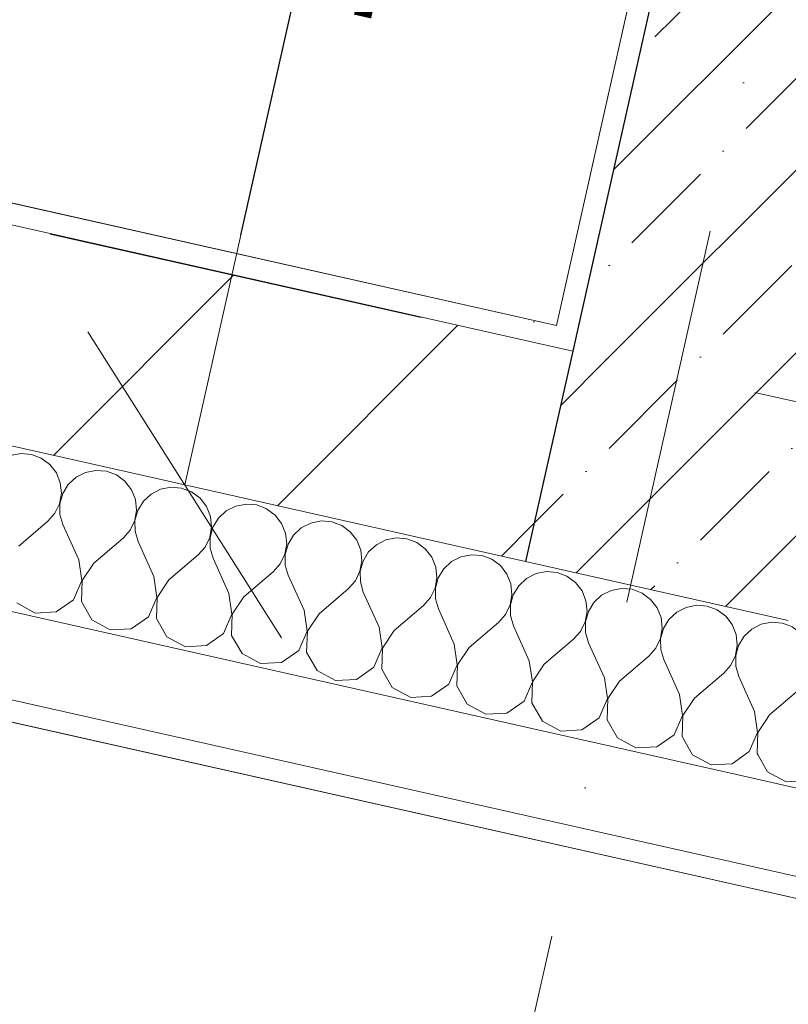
# Model space of a CAD drawing. Header units: millimetres. Extents: x -7145531 to -6681560, y 6117368 to 6219355.
# Tile 132 of 144: x -6929483 to -6928770, y 6129413 to 6130326. Entities that reach past the tile are written whole.
import ezdxf
from ezdxf.enums import TextEntityAlignment as Align

# ---------------------------------------------------------------- set-up
doc = ezdxf.new("R2010")
doc.units = ezdxf.units.MM
doc.header["$MEASUREMENT"] = 0
doc.linetypes.add('Штрихпунктирная', pattern=[670.277762, 352.777767, -176.388884, 0, -141.111112])
for name, color, linetype in [('S - квартира_помещение.АР', 7, 'Continuous'), ('АР-Стены_внешние_.АР', 7, 'Continuous'), ('АР-Чертеж-Оси_Осевые размеры.АР', 7, 'Continuous'), ('АР-Чертеж-Размеры.АР', 7, 'Continuous')]:
    doc.layers.add(name, color=color, linetype=linetype)
for name, color, linetype, lineweight in [('АР-Стены_внешние_.АР_Ном._пера__1', 7, 'Continuous', 0), ('АР-Стены_внешние_.АР_Ном._пера__120', 7, 'Continuous', 0), ('АР-Стены_внутренние_пилоны.АР_Ном._пера__120', 7, 'Continuous', 0), ('АР-Чертеж-Оси_Осевые размеры.АР_Ном._пера__120', 7, 'Continuous', 0)]:
    doc.layers.add(name, color=color, linetype=linetype, lineweight=lineweight)
doc.styles.add('РЎР“Р•РќР•Р\xa0Р\x98Р\xa0_РЎРўР\x98Р›Р¬_3', font='GOTHIC.TTF')
doc.dimstyles.new('СГЕНЕРИР_СТИЛЬ__1', dxfattribs={"dimtxt": 150, "dimasz": 237.5, "dimexe": 0.18, "dimexo": 0.0625, "dimgap": 0, "dimtad": 1, "dimdec": 0, "dimzin": 0, "dimdsep": 46, "dimtxsty": 'РЎР“Р•РќР•Р\xa0Р\x98Р\xa0_РЎРўР\x98Р›Р¬_3', "dimblk": 'ARROWHEAD_6', "dimblk1": 'ARROWHEAD_6', "dimblk2": 'ARROWHEAD_6', "dimcen": 0.09, "dimse1": 1, "dimse2": 1, "dimclrd": 7, "dimclre": 7, "dimclrt": 7, "dimazin": 0, "dimtfac": 1, "dimtdec": 4, "dimtmove": 0, "dimatfit": 3, "dimfxl": 1, "dimtolj": 1, "dimtzin": 0, "dimarcsym": 0})
doc.dimstyles.new('СГЕНЕРИР_СТИЛЬ__2', dxfattribs={"dimtxt": 400, "dimasz": 332.5, "dimexe": 0.18, "dimexo": 0.0625, "dimgap": 0, "dimtad": 1, "dimdec": 0, "dimzin": 0, "dimdsep": 46, "dimtxsty": 'РЎР“Р•РќР•Р\xa0Р\x98Р\xa0_РЎРўР\x98Р›Р¬_3', "dimblk": 'ARROWHEAD_6', "dimblk1": 'ARROWHEAD_6', "dimblk2": 'ARROWHEAD_6', "dimcen": 0.09, "dimse1": 1, "dimse2": 1, "dimclrd": 7, "dimclre": 7, "dimclrt": 7, "dimazin": 0, "dimtfac": 1, "dimtdec": 4, "dimtmove": 0, "dimatfit": 3, "dimfxl": 1, "dimtolj": 1, "dimtzin": 0, "dimarcsym": 0})
doc.dimstyles.new('СГЕНЕРИР_СТИЛЬ__5', dxfattribs={"dimtxt": 400, "dimasz": 332.5, "dimexe": 0.18, "dimexo": 0.0625, "dimgap": 0, "dimtad": 1, "dimdec": 0, "dimzin": 0, "dimdsep": 46, "dimtxsty": 'РЎР“Р•РќР•Р\xa0Р\x98Р\xa0_РЎРўР\x98Р›Р¬_3', "dimblk": 'ARROWHEAD_6', "dimblk1": 'ARROWHEAD_6', "dimblk2": 'ARROWHEAD_6', "dimcen": 0.09, "dimse1": 1, "dimse2": 1, "dimclrd": 7, "dimclre": 7, "dimclrt": 7, "dimazin": 0, "dimtfac": 1, "dimtdec": 4, "dimtmove": 2, "dimatfit": 3, "dimfxl": 1, "dimtolj": 1, "dimtzin": 0, "dimarcsym": 0})
pattern_1 = [(45, (-6566190.34, 6563027.8), (-111.369318, 111.369318), [0, -105, 0, -157.5]), (110, (-6565840.34, 6563027.8), (148.001588, 53.868173), [0, -77, 0, -133])]
pattern_2 = [(45, (-6566190.34, 6562677.8), (-84.852814, 84.852814), []), (45, (-6566232.77, 6562720.22), (-84.852814, 84.852814), [90, -30, 0, -30])]

# ---------------------------------------------------------------- blocks, each defined once
blk = doc.blocks.new('*X184', base_point=(-6566190.34, 6562677.79))
at = {"layer": 'АР-Стены_внешние_.АР_Ном._пера__1', "color": 7, "linetype": 'Continuous', "lineweight": 0}
for p, q in [((-7157231.89, 6130326.18), (-7157241.56, 6130324.28)), ((-7157222.07, 6130325.37), (-7157231.89, 6130326.18)), ((-7157212.85, 6130321.9), (-7157222.07, 6130325.37)), ((-7157204.92, 6130316.05), (-7157212.85, 6130321.9)), ((-7157198.89, 6130308.25), (-7157204.92, 6130316.05)), ((-7157195.23, 6130299.1), (-7157198.89, 6130308.25)), ((-7157180.65, 6130304.15), (-7157187.87, 6130297.45)), ((-7157171.87, 6130308.62), (-7157180.65, 6130304.15)), ((-7157162.2, 6130310.53), (-7157171.87, 6130308.62)), ((-7157152.38, 6130309.71), (-7157162.2, 6130310.53)), ((-7157143.15, 6130306.25), (-7157152.38, 6130309.71)), ((-7157135.23, 6130300.4), (-7157143.15, 6130306.25)), ((-7157194.2, 6130289.3), (-7157195.23, 6130299.1)), ((-7157187.87, 6130297.45), (-7157192.99, 6130289.03)), ((-7157129.2, 6130292.6), (-7157135.23, 6130300.4)), ((-7157125.54, 6130283.45), (-7157129.2, 6130292.6)), ((-7157102.17, 6130292.97), (-7157110.95, 6130288.5)), ((-7157092.51, 6130294.88), (-7157102.17, 6130292.97)), ((-7157082.69, 6130294.06), (-7157092.51, 6130294.88)), ((-7157073.46, 6130290.6), (-7157082.69, 6130294.06)), ((-7157195.89, 6130279.6), (-7157194.2, 6130289.3)), ((-7157192.99, 6130289.03), (-7157195.61, 6130279.53)), ((-7157124.51, 6130273.65), (-7157125.54, 6130283.45)), ((-7157110.95, 6130288.5), (-7157118.18, 6130281.8)), ((-7157065.53, 6130284.74), (-7157073.46, 6130290.6)), ((-7157059.51, 6130276.95), (-7157065.53, 6130284.74)), ((-7157200.17, 6130270.72), (-7157195.89, 6130279.6)), ((-7157195.61, 6130279.53), (-7157195.54, 6130269.68)), ((-7157118.18, 6130281.8), (-7157123.3, 6130273.38)), ((-7157055.84, 6130267.8), (-7157059.51, 6130276.95)), ((-7157032.48, 6130277.32), (-7157041.26, 6130272.85)), ((-7157022.81, 6130279.22), (-7157032.48, 6130277.32)), ((-7157012.99, 6130278.41), (-7157022.81, 6130279.22)), ((-7157003.77, 6130274.95), (-7157012.99, 6130278.41)), ((-7156995.84, 6130269.09), (-7157003.77, 6130274.95)), ((-7157206.71, 6130263.35), (-7157200.17, 6130270.72)), ((-7157195.54, 6130269.68), (-7157192.78, 6130260.22)), ((-7157126.2, 6130263.94), (-7157124.51, 6130273.65)), ((-7157123.3, 6130273.38), (-7157125.92, 6130263.88)), ((-7157054.82, 6130258), (-7157055.84, 6130267.8)), ((-7157048.49, 6130266.15), (-7157053.6, 6130257.73)), ((-7157041.26, 6130272.85), (-7157048.49, 6130266.15)), ((-7156989.82, 6130261.3), (-7156995.84, 6130269.09)), ((-7157233.88, 6130240.17), (-7157206.71, 6130263.35)), ((-7157178.13, 6130227.65), (-7157192.78, 6130260.22)), ((-7157130.48, 6130255.07), (-7157126.2, 6130263.94)), ((-7157125.92, 6130263.88), (-7157125.85, 6130254.03)), ((-7157056.51, 6130248.29), (-7157054.82, 6130258)), ((-7157053.6, 6130257.73), (-7157056.23, 6130248.23)), ((-7156986.15, 6130252.15), (-7156989.82, 6130261.3)), ((-7156971.57, 6130257.2), (-7156978.79, 6130250.5)), ((-7156962.79, 6130261.67), (-7156971.57, 6130257.2)), ((-7156953.12, 6130263.57), (-7156962.79, 6130261.67)), ((-7156943.3, 6130262.76), (-7156953.12, 6130263.57)), ((-7156934.08, 6130259.29), (-7156943.3, 6130262.76)), ((-7156926.15, 6130253.44), (-7156934.08, 6130259.29)), ((-7157164.19, 6130224.52), (-7157137.02, 6130247.7)), ((-7157137.02, 6130247.7), (-7157130.48, 6130255.07)), ((-7157125.85, 6130254.03), (-7157123.08, 6130244.57)), ((-7157060.79, 6130239.42), (-7157056.51, 6130248.29)), ((-7157056.23, 6130248.23), (-7157056.15, 6130238.38)), ((-7156985.12, 6130242.35), (-7156986.15, 6130252.15)), ((-7156978.79, 6130250.5), (-7156983.91, 6130242.08)), ((-7156920.12, 6130245.64), (-7156926.15, 6130253.44)), ((-7156883.43, 6130247.92), (-7156893.1, 6130246.02)), ((-7156873.61, 6130247.11), (-7156883.43, 6130247.92)), ((-7156864.38, 6130243.64), (-7156873.61, 6130247.11)), ((-7157108.44, 6130212), (-7157123.08, 6130244.57)), ((-7157067.33, 6130232.05), (-7157060.79, 6130239.42)), ((-7157056.15, 6130238.38), (-7157053.39, 6130228.92)), ((-7156986.82, 6130232.64), (-7156985.12, 6130242.35)), ((-7156983.91, 6130242.08), (-7156986.53, 6130232.58)), ((-7156916.46, 6130236.5), (-7156920.12, 6130245.64)), ((-7156901.88, 6130241.55), (-7156909.1, 6130234.84)), ((-7156893.1, 6130246.02), (-7156901.88, 6130241.55)), ((-7156856.46, 6130237.79), (-7156864.38, 6130243.64)), ((-7156850.43, 6130229.99), (-7156856.46, 6130237.79)), ((-7157094.5, 6130208.87), (-7157067.33, 6130232.05)), ((-7157038.74, 6130196.35), (-7157053.39, 6130228.92)), ((-7156991.09, 6130223.77), (-7156986.82, 6130232.64)), ((-7156986.53, 6130232.58), (-7156986.46, 6130222.72)), ((-7156915.43, 6130226.7), (-7156916.46, 6130236.5)), ((-7156909.1, 6130234.84), (-7156914.22, 6130226.42)), ((-7156846.77, 6130220.85), (-7156850.43, 6130229.99)), ((-7156823.4, 6130230.37), (-7156832.18, 6130225.89)), ((-7156813.73, 6130232.27), (-7156823.4, 6130230.37)), ((-7156803.91, 6130231.46), (-7156813.73, 6130232.27)), ((-7156794.69, 6130227.99), (-7156803.91, 6130231.46)), ((-7157175.29, 6130208.34), (-7157178.13, 6130227.65)), ((-7157164.19, 6130224.52), (-7157175.01, 6130208.27)), ((-7156997.64, 6130216.4), (-7156991.09, 6130223.77)), ((-7156986.46, 6130222.72), (-7156983.7, 6130213.27)), ((-7156917.12, 6130216.99), (-7156915.43, 6130226.7)), ((-7156914.22, 6130226.42), (-7156916.84, 6130216.93)), ((-7156845.74, 6130211.05), (-7156846.77, 6130220.85)), ((-7156832.18, 6130225.89), (-7156839.41, 6130219.19)), ((-7156786.76, 6130222.14), (-7156794.69, 6130227.99)), ((-7156780.74, 6130214.34), (-7156786.76, 6130222.14)), ((-7157105.6, 6130192.69), (-7157108.44, 6130212)), ((-7157024.81, 6130193.21), (-7156997.64, 6130216.4)), ((-7156969.05, 6130180.69), (-7156983.7, 6130213.27)), ((-7156921.4, 6130208.11), (-7156917.12, 6130216.99)), ((-7156916.84, 6130216.93), (-7156916.77, 6130207.07)), ((-7156847.43, 6130201.34), (-7156845.74, 6130211.05)), ((-7156844.53, 6130210.77), (-7156847.15, 6130201.27)), ((-7156839.41, 6130219.19), (-7156844.53, 6130210.77)), ((-7156777.07, 6130205.19), (-7156780.74, 6130214.34)), ((-7156762.49, 6130210.24), (-7156769.72, 6130203.54)), ((-7156753.71, 6130214.71), (-7156762.49, 6130210.24)), ((-7156744.04, 6130216.62), (-7156753.71, 6130214.71)), ((-7156734.22, 6130215.8), (-7156744.04, 6130216.62)), ((-7156725, 6130212.34), (-7156734.22, 6130215.8)), ((-7156717.07, 6130206.49), (-7156725, 6130212.34)), ((-7157183.03, 6130190.42), (-7157175.29, 6130208.34)), ((-7157175.01, 6130208.27), (-7157175.68, 6130188.77)), ((-7157094.5, 6130208.87), (-7157105.32, 6130192.62)), ((-7156927.94, 6130200.74), (-7156921.4, 6130208.11)), ((-7156916.77, 6130207.07), (-7156914.01, 6130197.61)), ((-7156851.71, 6130192.46), (-7156847.43, 6130201.34)), ((-7156847.15, 6130201.27), (-7156847.08, 6130191.42)), ((-7156776.05, 6130195.39), (-7156777.07, 6130205.19)), ((-7156769.72, 6130203.54), (-7156774.83, 6130195.12)), ((-7156711.05, 6130198.69), (-7156717.07, 6130206.49)), ((-7157113.34, 6130174.77), (-7157105.6, 6130192.69)), ((-7157105.32, 6130192.62), (-7157105.98, 6130173.11)), ((-7157035.91, 6130177.03), (-7157038.74, 6130196.35)), ((-7157024.81, 6130193.21), (-7157035.63, 6130176.97)), ((-7156955.11, 6130177.56), (-7156927.94, 6130200.74)), ((-7156899.36, 6130165.04), (-7156914.01, 6130197.61)), ((-7156858.25, 6130185.09), (-7156851.71, 6130192.46)), ((-7156777.74, 6130185.69), (-7156776.05, 6130195.39)), ((-7156774.83, 6130195.12), (-7156777.46, 6130185.62)), ((-7156707.38, 6130189.54), (-7156711.05, 6130198.69)), ((-7156692.8, 6130194.59), (-7156700.02, 6130187.89)), ((-7156684.02, 6130199.06), (-7156692.8, 6130194.59)), ((-7156674.35, 6130200.96), (-7156684.02, 6130199.06)), ((-7156664.53, 6130200.15), (-7156674.35, 6130200.96)), ((-7156655.3, 6130196.69), (-7156664.53, 6130200.15)), ((-7156647.38, 6130190.83), (-7156655.3, 6130196.69)), ((-7157235.68, 6130187.47), (-7157218.53, 6130178.16)), ((-7157199.04, 6130179.25), (-7157183.03, 6130190.42)), ((-7157175.68, 6130188.77), (-7157165.99, 6130171.82)), ((-7156885.42, 6130161.91), (-7156858.25, 6130185.09)), ((-7156847.08, 6130191.42), (-7156844.31, 6130181.96)), ((-7156782.02, 6130176.81), (-7156777.74, 6130185.69)), ((-7156777.46, 6130185.62), (-7156777.38, 6130175.77)), ((-7156706.35, 6130179.74), (-7156707.38, 6130189.54)), ((-7156700.02, 6130187.89), (-7156705.14, 6130179.47)), ((-7156641.35, 6130183.04), (-7156647.38, 6130190.83)), ((-7156637.69, 6130173.89), (-7156641.35, 6130183.04)), ((-7156614.33, 6130183.41), (-7156623.11, 6130178.94)), ((-7156604.66, 6130185.31), (-7156614.33, 6130183.41)), ((-7156594.84, 6130184.5), (-7156604.66, 6130185.31)), ((-7156585.61, 6130181.04), (-7156594.84, 6130184.5)), ((-7157218.53, 6130178.16), (-7157199.04, 6130179.25)), ((-7157129.35, 6130163.59), (-7157113.34, 6130174.77)), ((-7157043.65, 6130159.11), (-7157035.91, 6130177.03)), ((-7157035.63, 6130176.97), (-7157036.29, 6130157.46)), ((-7156966.22, 6130161.38), (-7156969.05, 6130180.69)), ((-7156955.11, 6130177.56), (-7156965.93, 6130161.32)), ((-7156829.67, 6130149.39), (-7156844.31, 6130181.96)), ((-7156788.56, 6130169.44), (-7156782.02, 6130176.81)), ((-7156777.38, 6130175.77), (-7156774.62, 6130166.31)), ((-7156708.05, 6130170.03), (-7156706.35, 6130179.74)), ((-7156705.14, 6130179.47), (-7156707.76, 6130169.97)), ((-7156636.66, 6130164.09), (-7156637.69, 6130173.89)), ((-7156623.11, 6130178.94), (-7156630.33, 6130172.24)), ((-7156577.69, 6130175.18), (-7156585.61, 6130181.04)), ((-7156571.66, 6130167.39), (-7156577.69, 6130175.18)), ((-7157165.99, 6130171.82), (-7157148.83, 6130162.5)), ((-7157105.98, 6130173.11), (-7157096.29, 6130156.17)), ((-7156896.52, 6130145.73), (-7156899.36, 6130165.04)), ((-7156815.73, 6130146.26), (-7156788.56, 6130169.44)), ((-7156759.97, 6130133.74), (-7156774.62, 6130166.31)), ((-7156712.32, 6130161.16), (-7156708.05, 6130170.03)), ((-7156707.76, 6130169.97), (-7156707.69, 6130160.12)), ((-7156630.33, 6130172.24), (-7156635.45, 6130163.82)), ((-7156568, 6130158.24), (-7156571.66, 6130167.39)), ((-7156544.63, 6130167.76), (-7156553.41, 6130163.29)), ((-7156534.96, 6130169.66), (-7156544.63, 6130167.76)), ((-7156525.14, 6130168.85), (-7156534.96, 6130169.66)), ((-7156520.5, 6130167.11), (-7156525.14, 6130168.85)), ((-7157148.83, 6130162.5), (-7157129.35, 6130163.59)), ((-7157096.29, 6130156.17), (-7157079.14, 6130146.85)), ((-7157059.65, 6130147.94), (-7157043.65, 6130159.11)), ((-7157036.29, 6130157.46), (-7157026.6, 6130140.52)), ((-7156973.96, 6130143.46), (-7156966.22, 6130161.38)), ((-7156965.93, 6130161.32), (-7156966.6, 6130141.81)), ((-7156885.42, 6130161.91), (-7156896.24, 6130145.67)), ((-7156718.87, 6130153.79), (-7156712.32, 6130161.16)), ((-7156707.69, 6130160.12), (-7156704.93, 6130150.66)), ((-7156638.35, 6130154.38), (-7156636.66, 6130164.09)), ((-7156635.45, 6130163.82), (-7156638.07, 6130154.32)), ((-7156566.97, 6130148.44), (-7156568, 6130158.24)), ((-7156560.64, 6130156.59), (-7156565.76, 6130148.17)), ((-7156553.41, 6130163.29), (-7156560.64, 6130156.59)), ((-7157079.14, 6130146.85), (-7157059.65, 6130147.94)), ((-7156826.83, 6130130.08), (-7156829.67, 6130149.39)), ((-7156815.73, 6130146.26), (-7156826.55, 6130130.01)), ((-7156746.03, 6130130.61), (-7156718.87, 6130153.79)), ((-7156690.28, 6130118.09), (-7156704.93, 6130150.66)), ((-7156642.63, 6130145.51), (-7156638.35, 6130154.38)), ((-7156638.07, 6130154.32), (-7156638, 6130144.47)), ((-7156568.66, 6130138.73), (-7156566.97, 6130148.44)), ((-7156565.76, 6130148.17), (-7156568.38, 6130138.67)), ((-7157026.6, 6130140.52), (-7157009.45, 6130131.2)), ((-7156989.96, 6130132.29), (-7156973.96, 6130143.46)), ((-7156966.6, 6130141.81), (-7156956.91, 6130124.87)), ((-7156904.26, 6130127.81), (-7156896.52, 6130145.73)), ((-7156896.24, 6130145.67), (-7156896.91, 6130126.16)), ((-7156676.34, 6130114.96), (-7156649.17, 6130138.14)), ((-7156649.17, 6130138.14), (-7156642.63, 6130145.51)), ((-7156638, 6130144.47), (-7156635.24, 6130135.01)), ((-7156572.94, 6130129.85), (-7156568.66, 6130138.73)), ((-7156568.38, 6130138.67), (-7156568.31, 6130128.81)), ((-7157009.45, 6130131.2), (-7156989.96, 6130132.29)), ((-7156834.57, 6130112.16), (-7156826.83, 6130130.08)), ((-7156826.55, 6130130.01), (-7156827.21, 6130110.51)), ((-7156757.14, 6130114.43), (-7156759.97, 6130133.74)), ((-7156746.03, 6130130.61), (-7156756.86, 6130114.36)), ((-7156620.59, 6130102.43), (-7156635.24, 6130135.01)), ((-7156579.48, 6130122.49), (-7156572.94, 6130129.85)), ((-7156568.31, 6130128.81), (-7156565.54, 6130119.36)), ((-7156956.91, 6130124.87), (-7156939.76, 6130115.55)), ((-7156920.27, 6130116.64), (-7156904.26, 6130127.81)), ((-7156896.91, 6130126.16), (-7156887.22, 6130109.22)), ((-7156606.65, 6130099.3), (-7156579.48, 6130122.49)), ((-7156550.9, 6130086.78), (-7156565.54, 6130119.36)), ((-7156939.76, 6130115.55), (-7156920.27, 6130116.64)), ((-7156850.58, 6130100.99), (-7156834.57, 6130112.16)), ((-7156827.21, 6130110.51), (-7156817.52, 6130093.56)), ((-7156764.88, 6130096.51), (-7156757.14, 6130114.43)), ((-7156756.86, 6130114.36), (-7156757.52, 6130094.86)), ((-7156687.44, 6130098.77), (-7156690.28, 6130118.09)), ((-7156676.34, 6130114.96), (-7156687.16, 6130098.71)), ((-7156887.22, 6130109.22), (-7156870.06, 6130099.9)), ((-7156870.06, 6130099.9), (-7156850.58, 6130100.99)), ((-7156617.75, 6130083.12), (-7156620.59, 6130102.43)), ((-7156817.52, 6130093.56), (-7156800.37, 6130084.24)), ((-7156780.88, 6130085.33), (-7156764.88, 6130096.51)), ((-7156757.52, 6130094.86), (-7156747.83, 6130077.91)), ((-7156695.19, 6130080.86), (-7156687.44, 6130098.77)), ((-7156687.16, 6130098.71), (-7156687.83, 6130079.2)), ((-7156606.65, 6130099.3), (-7156617.47, 6130083.06)), ((-7156800.37, 6130084.24), (-7156780.88, 6130085.33)), ((-7156625.49, 6130065.2), (-7156617.75, 6130083.12)), ((-7156617.47, 6130083.06), (-7156618.14, 6130063.55)), ((-7156548.06, 6130067.47), (-7156550.9, 6130086.78)), ((-7156747.83, 6130077.91), (-7156730.68, 6130068.59)), ((-7156711.19, 6130069.68), (-7156695.19, 6130080.86)), ((-7156687.83, 6130079.2), (-7156678.14, 6130062.26)), ((-7156540.41, 6130078.47), (-7156547.78, 6130067.41)), ((-7156730.68, 6130068.59), (-7156711.19, 6130069.68)), ((-7156641.5, 6130054.03), (-7156625.49, 6130065.2)), ((-7156555.8, 6130049.55), (-7156548.06, 6130067.47)), ((-7156547.78, 6130067.41), (-7156548.44, 6130047.9)), ((-7156678.14, 6130062.26), (-7156660.99, 6130052.94)), ((-7156618.14, 6130063.55), (-7156608.44, 6130046.61)), ((-7156660.99, 6130052.94), (-7156641.5, 6130054.03)), ((-7156608.44, 6130046.61), (-7156591.29, 6130037.29)), ((-7156571.81, 6130038.38), (-7156555.8, 6130049.55)), ((-7156548.44, 6130047.9), (-7156547.6, 6130046.43)), ((-7156591.29, 6130037.29), (-7156571.81, 6130038.38))]:
    blk.add_line(p, q, dxfattribs=at)
blk = doc.blocks.new('*X185', base_point=(-6566190.34, 6562677.79))
at = {"layer": 'АР-Стены_внешние_.АР_Ном._пера__1', "color": 7, "linetype": 'Continuous', "lineweight": 0}
for p, q in [((-7156515.92, 6130165.38), (-7156520.5, 6130167.11)), ((-7156507.99, 6130159.53), (-7156515.92, 6130165.38)), ((-7156501.97, 6130151.73), (-7156507.99, 6130159.53)), ((-7156498.3, 6130142.59), (-7156501.97, 6130151.73)), ((-7156483.72, 6130147.64), (-7156490.94, 6130140.93)), ((-7156474.94, 6130152.11), (-7156483.72, 6130147.64)), ((-7156465.27, 6130154.01), (-7156474.94, 6130152.11)), ((-7156455.45, 6130153.2), (-7156465.27, 6130154.01)), ((-7156446.23, 6130149.73), (-7156455.45, 6130153.2)), ((-7156440.91, 6130145.81), (-7156446.23, 6130149.73)), ((-7156497.28, 6130132.79), (-7156498.3, 6130142.59)), ((-7156490.94, 6130140.93), (-7156496.06, 6130132.51)), ((-7156498.97, 6130123.08), (-7156497.28, 6130132.79)), ((-7156496.06, 6130132.51), (-7156498.69, 6130123.02)), ((-7156503.25, 6130114.2), (-7156498.97, 6130123.08)), ((-7156498.69, 6130123.02), (-7156498.61, 6130113.16)), ((-7156509.79, 6130106.83), (-7156503.25, 6130114.2)), ((-7156498.61, 6130113.16), (-7156495.85, 6130103.7)), ((-7156536.96, 6130083.65), (-7156509.79, 6130106.83)), ((-7156481.2, 6130071.13), (-7156495.85, 6130103.7)), ((-7156440.1, 6130091.18), (-7156434.75, 6130097.21)), ((-7156536.96, 6130083.65), (-7156540.41, 6130078.47)), ((-7156467.26, 6130068), (-7156440.1, 6130091.18)), ((-7156478.37, 6130051.82), (-7156481.2, 6130071.13)), ((-7156467.26, 6130068), (-7156478.09, 6130051.76)), ((-7156547.6, 6130046.43), (-7156538.75, 6130030.96)), ((-7156486.11, 6130033.9), (-7156478.37, 6130051.82)), ((-7156478.09, 6130051.76), (-7156478.75, 6130032.25)), ((-7156538.75, 6130030.96), (-7156521.6, 6130021.64)), ((-7156502.11, 6130022.73), (-7156486.11, 6130033.9)), ((-7156478.75, 6130032.25), (-7156469.06, 6130015.3)), ((-7156521.6, 6130021.64), (-7156502.11, 6130022.73)), ((-7156469.06, 6130015.3), (-7156451.91, 6130005.99)), ((-7156432.42, 6130007.08), (-7156424.06, 6130012.91)), ((-7156451.91, 6130005.99), (-7156432.42, 6130007.08))]:
    blk.add_line(p, q, dxfattribs=at)
blk = doc.blocks.new('Стена_28_8', base_point=(-7164340.2, 6132132.62))
at = {"layer": 'АР-Стены_внешние_.АР', "linetype": 'Continuous', "lineweight": 0, "true_color": 0x000000}
h = blk.add_hatch(dxfattribs=at)
h.set_pattern_fill('ШТУКАТУРКА__ГИПС_01_0008', color=18, style=0, pattern_type=2)
h.set_pattern_definition(pattern_1)
h.paths.add_polyline_path([(-7156734.8, 6130445.07), (-7157544.59, 6130626.94), (-7157548.97, 6130607.43), (-7156739.18, 6130425.56)])
h = blk.add_hatch(dxfattribs=at)
h.set_pattern_fill('БЛОКИ_БЕТОННЫЕ_ЭФФЕКТИВН_79', color=18, style=0, pattern_type=2)
h.set_pattern_definition([(45, (-6566190.34, 6562677.8), (-127.27922, 127.27922), [])])
h.paths.add_polyline_path([(-7156719.67, 6130421.18), (-7157548.97, 6130607.43), (-7157592.8, 6130412.29), (-7156763.49, 6130226.04)])
h = blk.add_hatch(dxfattribs=at)
h.set_pattern_fill('ШТУКАТУРКА__ГИПС_01_0008', color=18, style=0, pattern_type=2)
h.set_pattern_definition(pattern_1)
h.paths.add_polyline_path([(-7156715.29, 6130440.69), (-7156734.8, 6130445.07), (-7156739.18, 6130425.56), (-7156719.67, 6130421.18)])
at = {"layer": 'АР-Стены_внешние_.АР_Ном._пера__1', "color": 7, "linetype": 'Continuous', "lineweight": 15}
for p, q in [((-7156719.67, 6130421.18), (-7157548.97, 6130607.43)), ((-7157592.8, 6130412.29), (-7156763.49, 6130226.04)), ((-7156763.49, 6130226.04), (-7156519.57, 6130171.26))]:
    blk.add_line(p, q, dxfattribs=at)
at = {"layer": 'АР-Стены_внешние_.АР_Ном._пера__1', "color": 7, "linetype": 'Continuous', "lineweight": 30}
for p, q in [((-7156715.29, 6130440.69), (-7156719.67, 6130421.18)), ((-7156719.67, 6130421.18), (-7156763.49, 6130226.04))]:
    blk.add_line(p, q, dxfattribs=at)
at = {"layer": 'АР-Стены_внешние_.АР_Ном._пера__1', "color": 7, "linetype": 'Continuous', "lineweight": 0}
for p, q in [((-7157625.67, 6130265.93), (-7156552.44, 6130024.9)), ((-7157643.2, 6130187.88), (-7156423.61, 6129913.98)), ((-7156552.44, 6130024.9), (-7156421.86, 6129995.58))]:
    blk.add_line(p, q, dxfattribs=at)
at = {"layer": 'АР-Стены_внешние_.АР_Ном._пера__1', "color": 7, "linetype": 'Continuous', "lineweight": 0, "flags": 128}
for points in [[(-7156734.8, 6130445.07), (-7157544.59, 6130626.94)], [(-7157647.58, 6130168.36), (-7156408.48, 6129890.08)]]:
    blk.add_lwpolyline(points, dxfattribs=at)
at = {"layer": 'АР-Стены_внешние_.АР', "color": 7, "lineweight": 0}
for name in ['*X184', '*X185']:
    blk.add_blockref(name, (-6566190.34, 6562677.79), dxfattribs=at)
blk = doc.blocks.new('Стена_142_8', base_point=(-7156719.67, 6130421.18))
at = {"layer": 'АР-Стены_внешние_.АР', "linetype": 'Continuous', "lineweight": 0, "true_color": 0x000000}
h = blk.add_hatch(dxfattribs=at)
h.set_pattern_fill('ШТУКАТУРКА__ГИПС_01_0008', color=18, style=0, pattern_type=2)
h.set_pattern_definition(pattern_1)
h.paths.add_polyline_path([(-7156487.19, 6131547.61), (-7156734.8, 6130445.07), (-7156715.29, 6130440.69), (-7156467.68, 6131543.23)])
h = blk.add_hatch(dxfattribs=at)
h.set_pattern_fill('ЖЕЛЕЗОБЕТОН__PROJECT__0008', color=18, style=0, pattern_type=2)
h.set_pattern_definition(pattern_2)
h.paths.add_polyline_path([(-7156467.68, 6131543.23), (-7156715.29, 6130440.69), (-7156471.36, 6130385.91), (-7156223.75, 6131488.45)])
h = blk.add_hatch(dxfattribs=at)
h.set_pattern_fill('ЖЕЛЕЗОБЕТОН__PROJECT__0008', color=18, style=0, pattern_type=2)
h.set_pattern_definition(pattern_2)
h.paths.add_polyline_path([(-7156471.36, 6130385.91), (-7156715.29, 6130440.69), (-7156719.67, 6130421.18), (-7156475.74, 6130366.4)])
h = blk.add_hatch(dxfattribs=at)
h.set_pattern_fill('ЖЕЛЕЗОБЕТОН__PROJECT__0008', color=18, style=0, pattern_type=2)
h.set_pattern_definition(pattern_2)
h.paths.add_polyline_path([(-7156475.74, 6130366.4), (-7156719.67, 6130421.18), (-7156763.49, 6130226.04), (-7156519.57, 6130171.26)])
at = {"layer": 'АР-Стены_внешние_.АР_Ном._пера__1', "color": 7, "linetype": 'Continuous', "lineweight": 30}
for p, q in [((-7156467.68, 6131543.23), (-7156715.29, 6130440.69)), ((-7156715.29, 6130440.69), (-7156719.67, 6130421.18)), ((-7156719.67, 6130421.18), (-7156763.49, 6130226.04))]:
    blk.add_line(p, q, dxfattribs=at)
at = {"layer": 'АР-Стены_внешние_.АР_Ном._пера__1', "color": 7, "linetype": 'Continuous', "lineweight": 15}
blk.add_line((-7156763.49, 6130226.04), (-7156519.57, 6130171.26), dxfattribs=at)
at = {"layer": 'АР-Стены_внешние_.АР_Ном._пера__1', "color": 7, "linetype": 'Continuous', "lineweight": 0, "flags": 128}
blk.add_lwpolyline([(-7156487.19, 6131547.61), (-7156734.8, 6130445.07)], dxfattribs=at)
blk = doc.blocks.new('Стандартный Маркер Сетки[78]_8', base_point=(-7153141.2, 6145897.88))
at = {"layer": 'АР-Чертеж-Оси_Осевые размеры.АР_Ном._пера__120', "color": 7, "linetype": 'Штрихпунктирная', "lineweight": 0}
blk.add_line((-7153360.33, 6144922.18), (-7157918.97, 6124625), dxfattribs=at)
at = {"layer": 'АР-Чертеж-Оси_Осевые размеры.АР_Ном._пера__120', "color": 7, "lineweight": 0, "style": 'РЎР“Р•РќР•Р\xa0Р\x98Р\xa0_РЎРўР\x98Р›Р¬_3'}
blk.add_attdef('AC_MarkerText_1', text='', height=350, rotation=347.34172, dxfattribs=at).set_placement((-7158177.75, 6123342.54), align=Align.TOP_CENTER)
blk = doc.blocks.new('Стандартный Маркер Сетки[91]_8', base_point=(-7153141.2, 6145897.88))
at = {"layer": 'АР-Чертеж-Оси_Осевые размеры.АР_Ном._пера__120', "color": 7, "linetype": 'Штрихпунктирная', "lineweight": 0}
blk.add_line((-7153360.33, 6144922.18), (-7157918.97, 6124625), dxfattribs=at)
at = {"layer": 'АР-Чертеж-Оси_Осевые размеры.АР_Ном._пера__120', "color": 7, "lineweight": 0, "style": 'РЎР“Р•РќР•Р\xa0Р\x98Р\xa0_РЎРўР\x98Р›Р¬_3'}
blk.add_attdef('AC_MarkerText_1', text='', height=350, rotation=347.34172, dxfattribs=at).set_placement((-7158177.75, 6123342.54), align=Align.TOP_CENTER)
blk = doc.blocks.new('ARROWHEAD_6')
at = {"color": 0, "linetype": 'Continuous', "lineweight": 0}
for p, q in [((-0.5, -0.5), (0.5, 0.5)), ((0, 0), (-1, 0))]:
    blk.add_line(p, q, dxfattribs=at)
blk = doc.blocks.new('*D582', base_point=(-6566190.34, 6562677.79))
at = {"layer": 'Defpoints', "color": 0, "linetype": 'Continuous', "transparency": 16777216}
for p in [(-6926559.22, 6131214.49), (-6928608.15, 6131172.63), (-6930158.1, 6124271.55)]:
    blk.add_point(p, dxfattribs=at)
at = {"layer": 'АР-Чертеж-Оси_Осевые размеры.АР', "color": 7, "linetype": 'Continuous', "lineweight": -2, "transparency": 16777216}
blk.add_line((-6928540.93, 6123908.34), (-6929833.68, 6124198.69), dxfattribs=at)
at = {"layer": 'АР-Чертеж-Оси_Осевые размеры.АР', "color": 7, "linetype": 'Continuous', "lineweight": -2, "transparency": 16777216, "xscale": 332.5, "yscale": 332.5, "zscale": 332.5}
for p, rotation in [((-6930158.1, 6124271.55), 167.3417232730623), ((-6928216.51, 6123835.48), 347.3417232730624)]:
    blk.add_blockref('ARROWHEAD_6', p, dxfattribs=dict(at, rotation=rotation))
at = {"layer": 'АР-Чертеж-Оси_Осевые размеры.АР', "color": 7, "linetype": 'Continuous', "lineweight": 0, "transparency": 16777216, "insert": (-6929144.26, 6124330.82), "char_height": 400, "attachment_point": 5, "rotation": 347.34172, "style": 'РЎР“Р•РќР•Р\xa0Р\x98Р\xa0_РЎРўР\x98Р›Р¬_3'}
blk.add_mtext('\\A1;1990', dxfattribs=at)
blk = doc.blocks.new('*D583', base_point=(-6566190.34, 6562677.79))
at = {"layer": 'Defpoints', "color": 0, "linetype": 'Continuous', "transparency": 16777216}
for p in [(-6932158.87, 6132703.85), (-6928608.15, 6131172.63), (-6933804.34, 6125377.45)]:
    blk.add_point(p, dxfattribs=at)
at = {"layer": 'АР-Чертеж-Оси_Осевые размеры.АР', "color": 7, "linetype": 'Continuous', "lineweight": -2, "transparency": 16777216}
for p, q in [((-6933479.92, 6125304.59), (-6932552.79, 6125096.36)), ((-6930421.16, 6124617.61), (-6931384.88, 6124834.05))]:
    blk.add_line(p, q, dxfattribs=at)
at = {"layer": 'АР-Чертеж-Оси_Осевые размеры.АР', "color": 7, "linetype": 'Continuous', "lineweight": -2, "transparency": 16777216, "xscale": 332.5, "yscale": 332.5, "zscale": 332.5}
for p, rotation in [((-6933804.34, 6125377.45), 167.3417232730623), ((-6930096.74, 6124544.74), 347.3417232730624)]:
    blk.add_blockref('ARROWHEAD_6', p, dxfattribs=dict(at, rotation=rotation))
at = {"layer": 'АР-Чертеж-Оси_Осевые размеры.АР', "color": 7, "linetype": 'Continuous', "lineweight": 0, "transparency": 16777216, "insert": (-6931968.83, 6124965.21), "char_height": 400, "attachment_point": 5, "rotation": 347.34172, "style": 'РЎР“Р•РќР•Р\xa0Р\x98Р\xa0_РЎРўР\x98Р›Р¬_3'}
blk.add_mtext('\\A1;3800', dxfattribs=at)
blk = doc.blocks.new('*D605', base_point=(-6566190.34, 6562677.79))
at = {"layer": 'Defpoints', "color": 0, "linetype": 'Continuous', "transparency": 16777216}
for p in [(-6928473.84, 6131086.21), (-6929329.85, 6129894.83), (-6929013.58, 6129823.8)]:
    blk.add_point(p, dxfattribs=at)
at = {"layer": 'АР-Чертеж-Размеры.АР', "color": 7, "linetype": 'Continuous', "lineweight": -2, "transparency": 16777216}
for p, q in [((-6929086.06, 6130980.29), (-6929136.74, 6130754.66)), ((-6929277.81, 6130126.56), (-6929230.21, 6130338.48))]:
    blk.add_line(p, q, dxfattribs=at)
at = {"layer": 'АР-Чертеж-Размеры.АР', "color": 7, "linetype": 'Continuous', "lineweight": -2, "transparency": 16777216, "xscale": 237.5, "yscale": 237.5, "zscale": 237.5}
for p, rotation in [((-6929034.02, 6131212.02), 77.3417232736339), ((-6929329.85, 6129894.83), 257.3417232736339)]:
    blk.add_blockref('ARROWHEAD_6', p, dxfattribs=dict(at, rotation=rotation))
at = {"layer": 'АР-Чертеж-Размеры.АР', "color": 7, "linetype": 'Continuous', "lineweight": 0, "transparency": 16777216, "insert": (-6929183.47, 6130546.57), "char_height": 150, "attachment_point": 5, "rotation": 77.34172, "style": 'РЎР“Р•РќР•Р\xa0Р\x98Р\xa0_РЎРўР\x98Р›Р¬_3'}
blk.add_mtext('\\A1;1350', dxfattribs=at)
blk = doc.blocks.new('Стандартный Маркер Сетки[157]_3', base_point=(-6989297.97, 6143568.03))
at = {"layer": 'АР-Чертеж-Оси_Осевые размеры.АР_Ном._пера__120', "color": 7, "linetype": 'Штрихпунктирная', "lineweight": 0}
blk.add_line((-6988322.28, 6143348.89), (-6909381.08, 6125619.12), dxfattribs=at)
at = {"layer": 'АР-Чертеж-Оси_Осевые размеры.АР_Ном._пера__120', "color": 7, "lineweight": 0, "style": 'РЎР“Р•РќР•Р\xa0Р\x98Р\xa0_РЎРўР\x98Р›Р¬_3'}
for tag, p in [('AC_MarkerText_1_0', (-6989715.89, 6143858.67)), ('AC_MarkerText_1_1', (-6907847.61, 6125471.49))]:
    blk.add_attdef(tag, text='', height=350, rotation=347.34172, dxfattribs=at).set_placement(p, align=Align.TOP_CENTER)
blk = doc.blocks.new('Стандартный Маркер Сетки[162]_3', base_point=(-6989297.97, 6143568.03))
at = {"layer": 'АР-Чертеж-Оси_Осевые размеры.АР_Ном._пера__120', "color": 7, "linetype": 'Штрихпунктирная', "lineweight": 0}
blk.add_line((-6988322.28, 6143348.89), (-6909381.08, 6125619.12), dxfattribs=at)
at = {"layer": 'АР-Чертеж-Оси_Осевые размеры.АР_Ном._пера__120', "color": 7, "lineweight": 0, "style": 'РЎР“Р•РќР•Р\xa0Р\x98Р\xa0_РЎРўР\x98Р›Р¬_3'}
for tag, p in [('AC_MarkerText_1_0', (-6989715.89, 6143858.67)), ('AC_MarkerText_1_1', (-6907847.61, 6125471.49))]:
    blk.add_attdef(tag, text='', height=350, rotation=347.34172, dxfattribs=at).set_placement(p, align=Align.TOP_CENTER)
blk = doc.blocks.new('Стандартный Маркер Сетки[166]_3', base_point=(-6989297.97, 6143568.03))
at = {"layer": 'АР-Чертеж-Оси_Осевые размеры.АР_Ном._пера__120', "color": 7, "linetype": 'Штрихпунктирная', "lineweight": 0}
blk.add_line((-6988322.28, 6143348.89), (-6909381.08, 6125619.12), dxfattribs=at)
at = {"layer": 'АР-Чертеж-Оси_Осевые размеры.АР_Ном._пера__120', "color": 7, "lineweight": 0, "style": 'РЎР“Р•РќР•Р\xa0Р\x98Р\xa0_РЎРўР\x98Р›Р¬_3'}
for tag, p in [('AC_MarkerText_1_0', (-6989715.89, 6143858.67)), ('AC_MarkerText_1_1', (-6907847.61, 6125471.49))]:
    blk.add_attdef(tag, text='', height=350, rotation=347.34172, dxfattribs=at).set_placement(p, align=Align.TOP_CENTER)
blk = doc.blocks.new('Стандартный Маркер Сетки[173]_3', base_point=(-6989297.97, 6143568.03))
at = {"layer": 'АР-Чертеж-Оси_Осевые размеры.АР_Ном._пера__120', "color": 7, "linetype": 'Штрихпунктирная', "lineweight": 0}
blk.add_line((-6988322.28, 6143348.89), (-6909381.08, 6125619.12), dxfattribs=at)
at = {"layer": 'АР-Чертеж-Оси_Осевые размеры.АР_Ном._пера__120', "color": 7, "lineweight": 0, "style": 'РЎР“Р•РќР•Р\xa0Р\x98Р\xa0_РЎРўР\x98Р›Р¬_3'}
for tag, p in [('AC_MarkerText_1_0', (-6989715.89, 6143858.67)), ('AC_MarkerText_1_1', (-6907847.61, 6125471.49))]:
    blk.add_attdef(tag, text='', height=350, rotation=347.34172, dxfattribs=at).set_placement(p, align=Align.TOP_CENTER)

msp = doc.modelspace()

# ---------------------------------------------------------------- linework, layer by layer
at = {"layer": 'S - квартира_помещение.АР', "color": 254, "linetype": 'Continuous', "lineweight": 0, "true_color": 0xffe1c4, "flags": 128}
msp.add_lwpolyline([(-6932458.33, 6130822.91), (-6928984.89, 6130042.84), (-6928732.9, 6131164.89), (-6927682.17, 6135843.44), (-6931155.63, 6136623.51), (-6932210.72, 6131925.44)], close=True, dxfattribs=at)
at = {"layer": 'АР-Стены_внешние_.АР_Ном._пера__120', "color": 7, "linetype": 'Continuous', "lineweight": 0}
msp.add_lwpolyline([(-6932928.87, 6147301.59), (-6928899.16, 6146396.58), (-6929352.74, 6144376.89), (-6926776.94, 6143798.41), (-6925978.19, 6147355.01), (-6916494.44, 6145225.08), (-6916923.99, 6143312.46), (-6914113.48, 6142681.26), (-6913910.91, 6143583.22), (-6909774.06, 6142654.16), (-6912292.79, 6131439.03), (-6913495.77, 6126082.5), (-6936600.75, 6131271.48)], dxfattribs=at)
at = {"layer": 'АР-Стены_внутренние_пилоны.АР_Ном._пера__120', "color": 7, "linetype": 'Continuous', "lineweight": 0}
msp.add_line((-6928769.66, 6129769.02), (-6929013.58, 6129823.8), dxfattribs=at)

# ---------------------------------------------------------------- block references
at = {"layer": 'АР-Стены_внешние_.АР', "color": 7, "lineweight": 0}
for name, p in [('Стена_28_8', (-6936590.29, 6131730.38)), ('Стена_142_8', (-6928969.76, 6130018.94))]:
    msp.add_blockref(name, p, dxfattribs=at)
at = {"layer": 'АР-Чертеж-Оси_Осевые размеры.АР', "color": 8, "linetype": 'Continuous', "lineweight": 15}
for name, p in [('Стандартный Маркер Сетки[78]_8', (-6925391.29, 6145495.64)), ('Стандартный Маркер Сетки[91]_8', (-6925391.29, 6145495.64)), ('Стандартный Маркер Сетки[157]_3', (-6989297.97, 6143568.03)), ('Стандартный Маркер Сетки[162]_3', (-6989297.97, 6143568.03)), ('Стандартный Маркер Сетки[166]_3', (-6989297.97, 6143568.03)), ('Стандартный Маркер Сетки[173]_3', (-6989297.97, 6143568.03))]:
    msp.add_blockref(name, p, dxfattribs=at)

# ---------------------------------------------------------------- dimensions: what is measured, and where the dimension line sits
at = {"layer": 'АР-Чертеж-Оси_Осевые размеры.АР', "color": 7, "linetype": 'Continuous', "lineweight": 0}
for base, p1, p2, dimstyle, picture, middle in [((-6933804.34, 6125377.45), (-6928608.15, 6131172.63), (-6932158.87, 6132703.85), 'СГЕНЕРИР_СТИЛЬ__2', '*D583', (-6931968.83, 6124965.21)), ((-6930158.1, 6124271.55), (-6926559.22, 6131214.49), (-6928608.15, 6131172.63), 'СГЕНЕРИР_СТИЛЬ__5', '*D582', (-6929144.26, 6124330.82))]:
    dim = msp.add_linear_dim(base=base, p1=p1, p2=p2, angle=167.34172, dimstyle=dimstyle, dxfattribs=at)
    dim.commit()
    dim.dimension.update_dxf_attribs({"geometry": picture, "text_midpoint": middle, "dimtype": 160, "text_rotation": 347.34172})
at = {"layer": 'АР-Чертеж-Размеры.АР', "color": 7, "linetype": 'Continuous', "lineweight": 0}
dim = msp.add_linear_dim(base=(-6929329.85, 6129894.83), p1=(-6928473.84, 6131086.21), p2=(-6929013.58, 6129823.8), angle=257.34172, dimstyle='СГЕНЕРИР_СТИЛЬ__1', dxfattribs=at)
dim.commit()
dim.dimension.update_dxf_attribs({"geometry": '*D605', "text_midpoint": (-6929183.47, 6130546.57), "dimtype": 160, "text_rotation": 77.34172})

doc.saveas('drawing.dxf')
